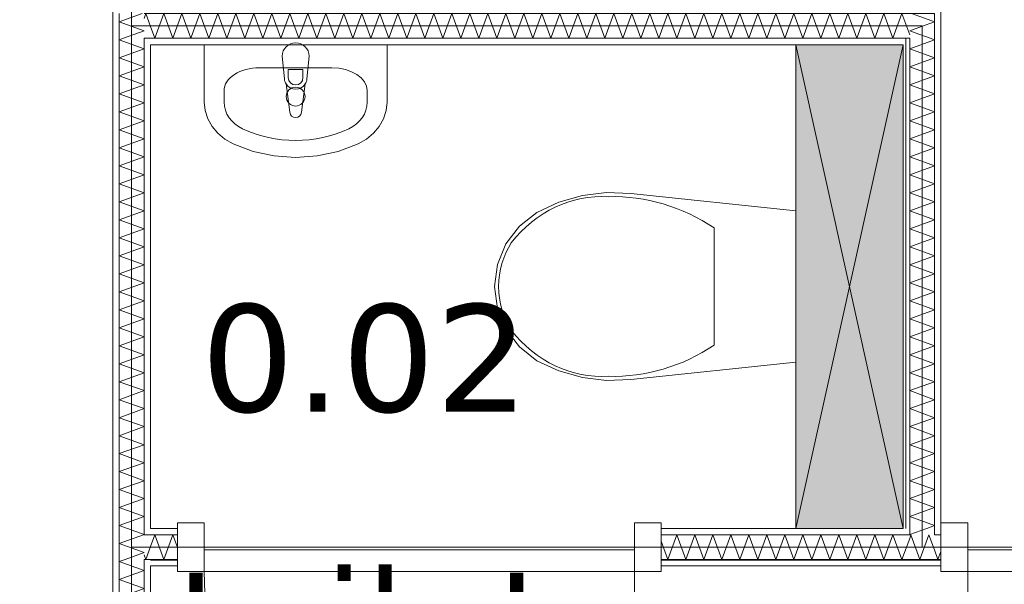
# Model space of a CAD drawing. Header units: millimetres. Extents: x -14925 to 266687, y -3550 to 35834.
# Tile 206 of 256: x 143326 to 145157, y 6655 to 7706. Entities that reach past the tile are written whole.
import ezdxf
from ezdxf.enums import TextEntityAlignment as Align

# ---------------------------------------------------------------- set-up
doc = ezdxf.new("R2010")
doc.units = ezdxf.units.MM
doc.header["$MEASUREMENT"] = 0
for name, color, linetype in [('New_22 C Binnenwanden', 7, 'Continuous'), ('New_22 C Binnenwanden Deuren', 7, 'Continuous'), ('New_22 C Binnenwanden Doorsnede-arcering', 7, 'Continuous'), ('New_22 C Binnenwanden Laagscheidingslijnen', 7, 'Continuous'), ('New_74 Sanitair', 7, 'Continuous'), ('New_74 Sanitair 2D arcering', 7, 'Continuous'), ('New_Z Gebruiksopp', 7, 'Continuous'), ('New_Z Gebruiksopp Zone omranding', 7, 'Continuous'), ('New_Z Gebruiksopp Zone tekst', 7, 'Continuous')]:
    doc.layers.add(name, color=color, linetype=linetype)
doc.styles.add('GENERATED_STYLE_1', font='verdana.ttf')
doc.styles.add('GENERATED_STYLE_2', font='verdana.ttf')
pattern_1 = [(180, (120873.91, 0), (0, 100), [])]
pattern_2 = [(90, (120873.91, 0), (-100, 0), [])]
pattern_3 = [(0, (120873.91, 0), (0, 100), [])]
pattern_4 = [(270, (120873.91, 0), (100, 0), [])]

# ---------------------------------------------------------------- blocks, each defined once
blk = doc.blocks.new('toilet_0.02_136_1', base_point=(143967.7, 7309))
at = {"layer": 'New_Z Gebruiksopp Zone tekst', "color": 2, "lineweight": 0}
for tag, style, p in [('DUMMY_941', 'GENERATED_STYLE_1', (143967.7, 7246.9)), ('DUMMY_942', 'GENERATED_STYLE_2', (143967.7, 6749.7))]:
    blk.add_attdef(tag, text='', height=200, dxfattribs=dict(at, style=style)).set_placement(p, align=Align.TOP_LEFT)
for tag, style, p in [('ROOM_NUMBER', 'GENERATED_STYLE_1', (143967.7, 7176.2)), ('ROOM_NAME', 'GENERATED_STYLE_2', (143967.7, 6683.8))]:
    blk.add_attdef(tag, text='', height=200, dxfattribs=dict(at, style=style)).set_placement(p, align=Align.TOP_CENTER)
blk = doc.blocks.new('Inbouwreservoir 26 KM[139]_1', base_point=(144968.9, 7659))
at = {"layer": 'New_74 Sanitair 2D arcering', "linetype": 'Continuous', "lineweight": 0, "true_color": 0xffffff}
blk.add_hatch(color=7, dxfattribs=at).paths.add_polyline_path([(144968.9, 7659), (144768.9, 7659), (144768.9, 6759), (144968.9, 6759)])
at = {"layer": 'New_74 Sanitair', "color": 7, "linetype": 'Continuous', "lineweight": 0}
for p, q in [((144968.9, 7659), (144768.9, 6759)), ((144768.9, 7659), (144968.9, 6759))]:
    blk.add_line(p, q, dxfattribs=at)
at = {"layer": 'New_74 Sanitair', "color": 7, "linetype": 'Continuous', "lineweight": 0, "flags": 128}
blk.add_lwpolyline([(144968.9, 7659), (144968.9, 6759), (144768.9, 6759), (144768.9, 7659)], close=True, dxfattribs=at)
blk = doc.blocks.new('Toilet 26[140]_1', base_point=(144768.9, 7209))
at = {"layer": 'New_74 Sanitair', "color": 7, "linetype": 'Continuous', "lineweight": 0}
for p, q in [((144617.5, 7317.9), (144617.5, 7209)), ((144617.5, 7209), (144617.5, 7100.1))]:
    blk.add_line(p, q, dxfattribs=at)
at = {"layer": 'New_74 Sanitair', "color": 7, "linetype": 'Continuous', "lineweight": 0, "flags": 128}
blk.add_lwpolyline([(144372.2, 7039.6), (144328.6, 7052), (144287.6, 7071), (144255, 7096.6), (144230.1, 7129.6), (144214.3, 7168), (144208.9, 7209), (144214.3, 7250), (144230.1, 7288.4), (144255, 7321.4), (144287.6, 7347), (144328.6, 7366), (144372.2, 7378.4), (144417.1, 7383.9), (144462.3, 7382.3), (144768.9, 7350), (144768.9, 7068), (144462.3, 7035.7), (144417.1, 7034.1)], close=True, dxfattribs=at)
at = {"layer": 'New_74 Sanitair', "color": 7, "linetype": 'Continuous', "lineweight": 0}
for centre, major_axis, start_param, end_param in [((144408.1, 7119.5), (0, 256.9), 6.227458, 7.128046), ((144429.5, 6950.9), (0, 425.3), 5.753783, 6.306803), ((144337.7, 7208.2), (0, 138.5), 0.938292, 1.564935), ((144337.7, 7209.8), (0, 138.5), 1.576657, 2.203301), ((144408.1, 7298.5), (0, 256.9), 2.296735, 3.197324), ((144429.5, 7467.1), (0, 425.3), 3.117977, 3.670997)]:
    blk.add_ellipse(centre, major_axis=major_axis, ratio=0.875546, start_param=start_param, end_param=end_param, dxfattribs=at)
blk = doc.blocks.new('Wasbak 26[141]_1', base_point=(143838.9, 7659))
at = {"layer": 'New_74 Sanitair', "color": 7, "linetype": 'Continuous', "lineweight": 0}
for p, q in [((143906.2, 7615.9), (143771.6, 7615.9)), ((143825.3, 7597.7), (143825.3, 7612.5)), ((143825.3, 7612.5), (143852.5, 7612.5)), ((143852.5, 7612.5), (143852.5, 7597.7)), ((143705.9, 7573.5), (143705.9, 7552.1)), ((143972, 7573.5), (143972, 7552.1))]:
    blk.add_line(p, q, dxfattribs=at)
at = {"layer": 'New_74 Sanitair', "color": 7, "linetype": 'Continuous', "lineweight": 0, "flags": 128}
blk.add_lwpolyline([(143668.9, 7659), (143668.9, 7552.1), (143670.5, 7536.4), (143675.4, 7521.1), (143683.4, 7506.9), (143694.1, 7494.1), (143707.4, 7483.1), (143722.6, 7474.4), (143759.6, 7460.4), (143798.7, 7451.9), (143838.9, 7449), (143879.1, 7451.9), (143918.2, 7460.4), (143955.2, 7474.4), (143970.5, 7483.1), (143983.7, 7494.1), (143994.5, 7506.9), (144002.4, 7521.1), (144007.3, 7536.4), (144008.9, 7552.1), (144008.9, 7659)], close=True, dxfattribs=at)
blk.add_lwpolyline([(143813.9, 7637.5), (143817.9, 7595.5, 0.12102), (143821.2, 7586), (143827.8, 7533.1, 0.882566), (143850, 7533.1), (143856.6, 7586, 0.12102), (143859.9, 7595.5), (143863.9, 7637.5, 1)], format="xyb", close=True, dxfattribs=at)
at = {"layer": 'New_74 Sanitair', "color": 7, "linetype": 'Continuous', "lineweight": 0}
blk.add_circle((143838.9, 7562.3), 17.5, dxfattribs=at)
for centre, radius, start, end in [((143838.9, 7597.4), 21.1, 212.771, 327.229), ((143838.9, 7597.7), 13.6, 180, 0)]:
    blk.add_arc(centre, radius, start, end, dxfattribs=at)
for centre, major_axis, ratio, start_param, end_param in [((143771.6, 7573.5), (65.8, 0), 0.645355, 1.570796, 3.141593), ((143906.2, 7573.5), (65.8, 0), 0.645355, 0, 1.570796), ((143771.6, 7552.1), (65.7, 0), 0.860963, 3.141593, 4.215414), ((143906.3, 7552.1), (65.7, 0), 0.860963, 5.209364, 6.283185), ((143838.9, 7659), (207, 0), 0.860963, 4.215414, 5.209364)]:
    blk.add_ellipse(centre, major_axis=major_axis, ratio=ratio, start_param=start_param, end_param=end_param, dxfattribs=at)
blk = doc.blocks.new('*X3132', base_point=(120873.9, 0))
at = {"layer": 'New_22 C Binnenwanden Doorsnede-arcering', "color": 7, "linetype": 'Continuous', "lineweight": 0}
for p in [(143568.9, 6725), (143556.9, 6710)]:
    blk.add_line(p, (143560.2, 6701), dxfattribs=at)
blk = doc.blocks.new('*X3133', base_point=(120873.9, 0))
at = {"layer": 'New_22 C Binnenwanden Doorsnede-arcering', "color": 7, "linetype": 'Continuous', "lineweight": 0}
for p in [(145026.9, 6719.2), (145038.9, 6715.8)]:
    blk.add_line(p, (145033.5, 6701), dxfattribs=at)
blk = doc.blocks.new('*X3135', base_point=(120873.9, 0))
at = {"layer": 'New_22 C Binnenwanden Doorsnede-arcering', "color": 7, "linetype": 'Continuous', "lineweight": 0}
for p, q in [((144983.3, 6747), (144980.9, 6740.4)), ((144983.3, 6747), (145000, 6701)), ((145016.8, 6747), (145000, 6701)), ((145016.8, 6747), (145026.9, 6719.2))]:
    blk.add_line(p, q, dxfattribs=at)
blk = doc.blocks.new('*X3136', base_point=(120873.9, 0))
at = {"layer": 'New_22 C Binnenwanden Doorsnede-arcering', "color": 7, "linetype": 'Continuous', "lineweight": 0}
for p, q in [((143576.9, 6747), (143568.9, 6725)), ((143576.9, 6747), (143593.7, 6701)), ((143610.4, 6747), (143593.7, 6701)), ((143610.4, 6747), (143618.9, 6723.6))]:
    blk.add_line(p, q, dxfattribs=at)
blk = doc.blocks.new('*X3137', base_point=(120873.9, 0))
at = {"layer": 'New_22 C Binnenwanden Doorsnede-arcering', "color": 7, "linetype": 'Continuous', "lineweight": 0}
for p, q in [((144548, 6747), (144531.2, 6701)), ((144548, 6747), (144564.7, 6701)), ((144581.5, 6747), (144564.7, 6701)), ((144581.5, 6747), (144598.2, 6701)), ((144615, 6747), (144598.2, 6701)), ((144615, 6747), (144631.7, 6701)), ((144648.4, 6747), (144631.7, 6701)), ((144648.4, 6747), (144665.2, 6701)), ((144681.9, 6747), (144665.2, 6701)), ((144681.9, 6747), (144698.7, 6701)), ((144715.4, 6747), (144698.7, 6701)), ((144715.4, 6747), (144732.2, 6701)), ((144748.9, 6747), (144732.2, 6701)), ((144748.9, 6747), (144765.6, 6701)), ((144782.4, 6747), (144765.6, 6701)), ((144782.4, 6747), (144799.1, 6701)), ((144815.9, 6747), (144799.1, 6701)), ((144815.9, 6747), (144832.6, 6701)), ((144849.4, 6747), (144832.6, 6701)), ((144849.4, 6747), (144866.1, 6701)), ((144882.8, 6747), (144866.1, 6701)), ((144882.8, 6747), (144899.6, 6701)), ((144916.3, 6747), (144899.6, 6701)), ((144916.3, 6747), (144933.1, 6701)), ((144949.8, 6747), (144933.1, 6701)), ((144949.8, 6747), (144966.6, 6701)), ((144980.9, 6740.4), (144966.6, 6701)), ((144518.9, 6734.9), (144531.2, 6701))]:
    blk.add_line(p, q, dxfattribs=at)
blk = doc.blocks.new('D1 bl 26[192]_1', base_point=(120873.9, 0))
at = {"layer": 'New_22 C Binnenwanden Deuren', "color": 7, "linetype": 'Continuous', "lineweight": 0}
for p, q in [((145088.9, 6769), (145038.9, 6769)), ((145038.9, 6769), (145038.9, 6679)), ((145038.9, 6759), (145038.9, 6747)), ((145088.9, 6679), (145088.9, 6769)), ((145938.9, 6769), (145888.9, 6769)), ((145888.9, 6769), (145888.9, 6679)), ((145938.9, 6679), (145938.9, 6769)), ((145938.9, 6759), (145938.9, 6747)), ((145038.9, 6747), (145038.9, 6701)), ((145938.9, 6747), (145938.9, 6701)), ((145088.9, 6679), (145088.9, 6719)), ((145088.9, 6719), (145888.9, 6719)), ((145888.9, 6719), (145888.9, 6679)), ((145038.9, 6701), (145038.9, 6689)), ((145938.9, 6701), (145938.9, 6689)), ((145038.9, 6679), (145088.9, 6679)), ((145088.9, 6679), (145088.9, 5879)), ((145888.9, 6679), (145088.9, 6679)), ((145888.9, 6679), (145938.9, 6679))]:
    blk.add_line(p, q, dxfattribs=at)
blk.add_arc((145088.9, 6679), 800, 270, 0, dxfattribs=at)
blk = doc.blocks.new('D1 bl 26[193]_1', base_point=(120873.9, 0))
at = {"layer": 'New_22 C Binnenwanden Deuren', "color": 7, "linetype": 'Continuous', "lineweight": 0}
for p, q in [((143618.9, 6769), (143668.9, 6769)), ((143618.9, 6679), (143618.9, 6769)), ((143618.9, 6759), (143618.9, 6747)), ((143668.9, 6769), (143668.9, 6679)), ((144468.9, 6679), (144468.9, 6769)), ((144468.9, 6769), (144518.9, 6769)), ((144518.9, 6769), (144518.9, 6679)), ((144518.9, 6759), (144518.9, 6747)), ((143618.9, 6747), (143618.9, 6701)), ((144518.9, 6747), (144518.9, 6701)), ((144468.9, 6719), (143668.9, 6719)), ((143668.9, 6719), (143668.9, 6679)), ((144468.9, 6679), (144468.9, 6719)), ((143618.9, 6701), (143618.9, 6689)), ((144518.9, 6701), (144518.9, 6689)), ((143668.9, 6679), (143618.9, 6679)), ((143668.9, 6679), (144468.9, 6679)), ((144468.9, 6679), (144468.9, 5879)), ((144518.9, 6679), (144468.9, 6679))]:
    blk.add_line(p, q, dxfattribs=at)
blk.add_arc((144468.9, 6679), 800, 180, 270, dxfattribs=at)
blk = doc.blocks.new('Wall_483_1', base_point=(148248.9, 6724))
at = {"layer": 'New_22 C Binnenwanden Doorsnede-arcering', "linetype": 'Continuous', "lineweight": 0, "true_color": 0x000000}
h = blk.add_hatch(dxfattribs=at)
h.set_pattern_fill('325_Houtachtig_plaatmate_E0', color=18, style=0, pattern_type=2)
h.set_pattern_definition(pattern_1)
h.paths.add_polyline_path([(143568.9, 6759), (143568.9, 6747), (143618.9, 6747), (143618.9, 6759)])
h = blk.add_hatch(dxfattribs=at)
h.set_pattern_fill('325_Houtachtig_plaatmate_E0', color=18, style=0, pattern_type=2)
h.set_pattern_definition(pattern_1)
h.paths.add_polyline_path([(144518.9, 6747), (144968.9, 6747), (144968.9, 6759), (144518.9, 6759)])
h = blk.add_hatch(dxfattribs=at)
h.set_pattern_fill('325_Houtachtig_plaatmate_E0', color=18, style=0, pattern_type=2)
h.set_pattern_definition(pattern_1)
h.paths.add_polyline_path([(144968.9, 6747), (144980.9, 6747), (144980.9, 6759), (144968.9, 6759)])
h = blk.add_hatch(dxfattribs=at)
h.set_pattern_fill('325_Houtachtig_plaatmate_E0', color=18, style=0, pattern_type=2)
h.set_pattern_definition(pattern_1)
h.paths.add_polyline_path([(145026.9, 6747), (145038.9, 6747), (145038.9, 6759), (145026.9, 6759)])
h = blk.add_hatch(dxfattribs=at)
h.set_pattern_fill('325_Houtachtig_plaatmate_E0', color=18, style=0, pattern_type=2)
h.set_pattern_definition(pattern_1)
h.paths.add_polyline_path([(143568.9, 6689), (143618.9, 6689), (143618.9, 6701), (143568.9, 6701)])
h = blk.add_hatch(dxfattribs=at)
h.set_pattern_fill('325_Houtachtig_plaatmate_E0', color=18, style=0, pattern_type=2)
h.set_pattern_definition(pattern_1)
h.paths.add_polyline_path([(145038.9, 6701), (144518.9, 6701), (144518.9, 6689), (145038.9, 6689)])
at = {"layer": 'New_22 C Binnenwanden', "color": 1, "linetype": 'Continuous', "lineweight": 0}
for p, q in [((143618.9, 6759), (143618.9, 6747)), ((144518.9, 6759), (144518.9, 6747)), ((145038.9, 6759), (145038.9, 6747)), ((143618.9, 6747), (143618.9, 6701)), ((144518.9, 6747), (144518.9, 6701)), ((145038.9, 6747), (145038.9, 6701)), ((143618.9, 6701), (143618.9, 6689)), ((144518.9, 6701), (144518.9, 6689)), ((145038.9, 6701), (145038.9, 6689))]:
    blk.add_line(p, q, dxfattribs=at)
at = {"layer": 'New_22 C Binnenwanden', "color": 1, "linetype": 'Continuous', "lineweight": 0, "flags": 128}
for points in [[(143618.9, 6759), (143568.9, 6759)], [(144968.9, 6759), (144518.9, 6759)], [(143568.9, 6689), (143618.9, 6689)], [(144518.9, 6689), (145038.9, 6689)]]:
    blk.add_lwpolyline(points, dxfattribs=at)
at = {"layer": 'New_22 C Binnenwanden Laagscheidingslijnen', "color": 1, "linetype": 'Continuous', "lineweight": 0}
for p, q in [((144980.9, 6759), (144980.9, 6747)), ((145026.9, 6747), (145026.9, 6759)), ((143568.9, 6747), (143556.9, 6747)), ((143618.9, 6747), (143568.9, 6747)), ((144980.9, 6747), (144518.9, 6747)), ((145038.9, 6747), (145026.9, 6747)), ((143556.9, 6701), (143568.9, 6701)), ((143618.9, 6701), (143568.9, 6701)), ((145038.9, 6701), (144518.9, 6701))]:
    blk.add_line(p, q, dxfattribs=at)
at = {"layer": 'New_22 C Binnenwanden', "color": 1, "lineweight": 0}
for name in ['*X3136', '*X3137', '*X3135', '*X3132', '*X3133']:
    blk.add_blockref(name, (120873.9, 0), dxfattribs=at)
at = {"layer": 'New_22 C Binnenwanden Deuren', "color": 7, "linetype": 'Continuous', "lineweight": 0}
for name in ['D1 bl 26[193]_1', 'D1 bl 26[192]_1']:
    blk.add_blockref(name, (120873.9, 0), dxfattribs=at)
blk = doc.blocks.new('*X3141', base_point=(120873.9, 0))
at = {"layer": 'New_22 C Binnenwanden Doorsnede-arcering', "color": 7, "linetype": 'Continuous', "lineweight": 0}
for p, q in [((145015.6, 7705.7), (144984.6, 7717)), ((145002.7, 7692.8), (144980.9, 7684.9)), ((144991.1, 7681.2), (144980.9, 7684.9))]:
    blk.add_line(p, q, dxfattribs=at)
blk = doc.blocks.new('*X3142', base_point=(120873.9, 0))
at = {"layer": 'New_22 C Binnenwanden Doorsnede-arcering', "color": 7, "linetype": 'Continuous', "lineweight": 0}
for p in [(145013.1, 6759), (144981.7, 6747)]:
    blk.add_line(p, (144980.9, 6747.3), dxfattribs=at)
blk = doc.blocks.new('*X3143', base_point=(120873.9, 0))
at = {"layer": 'New_22 C Binnenwanden Doorsnede-arcering', "color": 7, "linetype": 'Continuous', "lineweight": 0}
for p, q in [((145026.9, 7668.1), (144980.9, 7651.4)), ((145026.9, 7668.1), (145019, 7671)), ((145026.9, 7634.6), (144980.9, 7651.4)), ((145026.9, 7634.6), (144980.9, 7617.9)), ((145026.9, 7601.2), (144980.9, 7617.9)), ((145026.9, 7601.2), (144980.9, 7584.4)), ((145026.9, 7567.7), (144980.9, 7584.4)), ((145026.9, 7567.7), (144980.9, 7550.9)), ((145026.9, 7534.2), (144980.9, 7550.9)), ((145026.9, 7534.2), (144980.9, 7517.4)), ((145026.9, 7500.7), (144980.9, 7517.4)), ((145026.9, 7500.7), (144980.9, 7484)), ((145026.9, 7467.2), (144980.9, 7484)), ((145026.9, 7467.2), (144980.9, 7450.5)), ((145026.9, 7433.7), (144980.9, 7450.5)), ((145026.9, 7433.7), (144980.9, 7417)), ((145026.9, 7400.2), (144980.9, 7417)), ((145026.9, 7400.2), (144980.9, 7383.5)), ((145026.9, 7366.8), (144980.9, 7383.5)), ((145026.9, 7366.8), (144980.9, 7350)), ((145026.9, 7333.3), (144980.9, 7350)), ((145026.9, 7333.3), (144980.9, 7316.5)), ((145026.9, 7299.8), (144980.9, 7316.5)), ((145026.9, 7299.8), (144980.9, 7283)), ((145026.9, 7266.3), (144980.9, 7283)), ((145026.9, 7266.3), (144980.9, 7249.6)), ((145026.9, 7232.8), (144980.9, 7249.6)), ((145026.9, 7232.8), (144980.9, 7216.1)), ((145026.9, 7199.3), (144980.9, 7216.1)), ((145026.9, 7199.3), (144980.9, 7182.6)), ((145026.9, 7165.8), (144980.9, 7182.6)), ((145026.9, 7165.8), (144980.9, 7149.1)), ((145026.9, 7132.4), (144980.9, 7149.1)), ((145026.9, 7132.4), (144980.9, 7115.6)), ((145026.9, 7098.9), (144980.9, 7115.6)), ((145026.9, 7098.9), (144980.9, 7082.1)), ((145026.9, 7065.4), (144980.9, 7082.1)), ((145026.9, 7065.4), (144980.9, 7048.6)), ((145026.9, 7031.9), (144980.9, 7048.6)), ((145026.9, 7031.9), (144980.9, 7015.2)), ((145026.9, 6998.4), (144980.9, 7015.2)), ((145026.9, 6998.4), (144980.9, 6981.7)), ((145026.9, 6964.9), (144980.9, 6981.7)), ((145026.9, 6964.9), (144980.9, 6948.2)), ((145026.9, 6931.4), (144980.9, 6948.2)), ((145026.9, 6931.4), (144980.9, 6914.7)), ((145026.9, 6898), (144980.9, 6914.7)), ((145026.9, 6898), (144980.9, 6881.2)), ((145026.9, 6864.5), (144980.9, 6881.2)), ((145026.9, 6864.5), (144980.9, 6847.7)), ((145026.9, 6831), (144980.9, 6847.7)), ((145026.9, 6831), (144980.9, 6814.3)), ((145026.9, 6797.5), (144980.9, 6814.3)), ((145026.9, 6797.5), (144980.9, 6780.8)), ((145026.9, 6764), (144980.9, 6780.8)), ((145026.9, 6764), (145013.1, 6759))]:
    blk.add_line(p, q, dxfattribs=at)
blk = doc.blocks.new('*X3144', base_point=(120873.9, 0))
at = {"layer": 'New_22 C Binnenwanden Doorsnede-arcering', "color": 7, "linetype": 'Continuous', "lineweight": 0}
for p, q in [((145026.9, 7701.6), (145002.7, 7692.8)), ((145026.9, 7701.6), (145015.6, 7705.7)), ((145019, 7671), (144991.1, 7681.2))]:
    blk.add_line(p, q, dxfattribs=at)
blk = doc.blocks.new('Wall_484_1', base_point=(145003.9, 7694))
at = {"layer": 'New_22 C Binnenwanden Doorsnede-arcering', "linetype": 'Continuous', "lineweight": 0, "true_color": 0x000000}
h = blk.add_hatch(dxfattribs=at)
h.set_pattern_fill('325_Houtachtig_plaatmate_E0', color=18, style=0, pattern_type=2)
h.set_pattern_definition(pattern_2)
h.paths.add_polyline_path([(145026.9, 7729), (145026.9, 7717), (145038.9, 7729)])
h = blk.add_hatch(dxfattribs=at)
h.set_pattern_fill('325_Houtachtig_plaatmate_E0', color=18, style=0, pattern_type=2)
h.set_pattern_definition(pattern_2)
h.paths.add_polyline_path([(145026.9, 7717), (145038.9, 7717), (145038.9, 7729)])
h = blk.add_hatch(dxfattribs=at)
h.set_pattern_fill('325_Houtachtig_plaatmate_E0', color=18, style=0, pattern_type=2)
h.set_pattern_definition(pattern_2)
h.paths.add_polyline_path([(145026.9, 7717), (145026.9, 6759), (145038.9, 6759), (145038.9, 7717)])
h = blk.add_hatch(dxfattribs=at)
h.set_pattern_fill('325_Houtachtig_plaatmate_E0', color=18, style=0, pattern_type=2)
h.set_pattern_definition(pattern_2)
h.paths.add_polyline_path([(144968.9, 7671), (144968.9, 7659), (144980.9, 7671)])
h = blk.add_hatch(dxfattribs=at)
h.set_pattern_fill('325_Houtachtig_plaatmate_E0', color=18, style=0, pattern_type=2)
h.set_pattern_definition(pattern_2)
h.paths.add_polyline_path([(144968.9, 7659), (144980.9, 7659), (144980.9, 7671)])
h = blk.add_hatch(dxfattribs=at)
h.set_pattern_fill('325_Houtachtig_plaatmate_E0', color=18, style=0, pattern_type=2)
h.set_pattern_definition(pattern_2)
h.paths.add_polyline_path([(144968.9, 7659), (144968.9, 6759), (144980.9, 6759), (144980.9, 7659)])
at = {"layer": 'New_22 C Binnenwanden', "color": 1, "linetype": 'Continuous', "lineweight": 0, "flags": 128}
for points in [[(145038.9, 7729), (145026.9, 7729)], [(145038.9, 6759), (145038.9, 7729)], [(144968.9, 7659), (144968.9, 6759)]]:
    blk.add_lwpolyline(points, dxfattribs=at)
at = {"layer": 'New_22 C Binnenwanden Laagscheidingslijnen', "color": 1, "linetype": 'Continuous', "lineweight": 0}
for p, q in [((145026.9, 7717), (144980.9, 7717)), ((145026.9, 7671), (145026.9, 7717)), ((144980.9, 7671), (144968.9, 7671)), ((144980.9, 7659), (144980.9, 7671)), ((144980.9, 6759), (144980.9, 7659)), ((145026.9, 6759), (145026.9, 7671)), ((144980.9, 6759), (144980.9, 6747)), ((145026.9, 6747), (145026.9, 6759))]:
    blk.add_line(p, q, dxfattribs=at)
at = {"layer": 'New_22 C Binnenwanden', "color": 1, "lineweight": 0}
for name in ['*X3141', '*X3144', '*X3143', '*X3142']:
    blk.add_blockref(name, (120873.9, 0), dxfattribs=at)
blk = doc.blocks.new('*X3146', base_point=(120873.9, 0))
at = {"layer": 'New_22 C Binnenwanden Doorsnede-arcering', "color": 7, "linetype": 'Continuous', "lineweight": 0}
for p in [(143556.9, 7708), (143568.9, 7693)]:
    blk.add_line(p, (143560.2, 7717), dxfattribs=at)
blk = doc.blocks.new('*X3147', base_point=(120873.9, 0))
at = {"layer": 'New_22 C Binnenwanden Doorsnede-arcering', "color": 7, "linetype": 'Continuous', "lineweight": 0}
for p, q in [((143576.9, 7671), (143593.7, 7717)), ((143610.4, 7671), (143593.7, 7717)), ((143610.4, 7671), (143627.1, 7717)), ((143643.9, 7671), (143627.1, 7717)), ((143643.9, 7671), (143660.6, 7717)), ((143677.4, 7671), (143660.6, 7717)), ((143677.4, 7671), (143694.1, 7717)), ((143710.9, 7671), (143694.1, 7717)), ((143710.9, 7671), (143727.6, 7717)), ((143744.3, 7671), (143727.6, 7717)), ((143744.3, 7671), (143761.1, 7717)), ((143777.8, 7671), (143761.1, 7717)), ((143777.8, 7671), (143794.6, 7717)), ((143811.3, 7671), (143794.6, 7717)), ((143811.3, 7671), (143828.1, 7717)), ((143844.8, 7671), (143828.1, 7717)), ((143844.8, 7671), (143861.5, 7717)), ((143878.3, 7671), (143861.5, 7717)), ((143878.3, 7671), (143895, 7717)), ((143911.8, 7671), (143895, 7717)), ((143911.8, 7671), (143928.5, 7717)), ((143945.3, 7671), (143928.5, 7717)), ((143945.3, 7671), (143962, 7717)), ((143978.7, 7671), (143962, 7717)), ((143978.7, 7671), (143995.5, 7717)), ((144012.2, 7671), (143995.5, 7717)), ((144012.2, 7671), (144029, 7717)), ((144045.7, 7671), (144029, 7717)), ((144045.7, 7671), (144062.5, 7717)), ((144079.2, 7671), (144062.5, 7717)), ((144079.2, 7671), (144095.9, 7717)), ((144112.7, 7671), (144095.9, 7717)), ((144112.7, 7671), (144129.4, 7717)), ((144146.2, 7671), (144129.4, 7717)), ((144146.2, 7671), (144162.9, 7717)), ((144179.7, 7671), (144162.9, 7717)), ((144179.7, 7671), (144196.4, 7717)), ((144213.1, 7671), (144196.4, 7717)), ((144213.1, 7671), (144229.9, 7717)), ((144246.6, 7671), (144229.9, 7717)), ((144246.6, 7671), (144263.4, 7717)), ((144280.1, 7671), (144263.4, 7717)), ((144280.1, 7671), (144296.8, 7717)), ((144313.6, 7671), (144296.8, 7717)), ((144313.6, 7671), (144330.3, 7717)), ((144347.1, 7671), (144330.3, 7717)), ((144347.1, 7671), (144363.8, 7717)), ((144380.6, 7671), (144363.8, 7717)), ((144380.6, 7671), (144397.3, 7717)), ((144414, 7671), (144397.3, 7717)), ((144414, 7671), (144430.8, 7717)), ((144447.5, 7671), (144430.8, 7717)), ((144447.5, 7671), (144464.3, 7717)), ((144481, 7671), (144464.3, 7717)), ((144481, 7671), (144497.8, 7717)), ((144514.5, 7671), (144497.8, 7717)), ((144514.5, 7671), (144531.2, 7717)), ((144548, 7671), (144531.2, 7717)), ((144548, 7671), (144564.7, 7717)), ((144581.5, 7671), (144564.7, 7717)), ((144581.5, 7671), (144598.2, 7717)), ((144615, 7671), (144598.2, 7717)), ((144615, 7671), (144631.7, 7717)), ((144648.4, 7671), (144631.7, 7717)), ((144648.4, 7671), (144665.2, 7717)), ((144681.9, 7671), (144665.2, 7717)), ((144681.9, 7671), (144698.7, 7717)), ((144715.4, 7671), (144698.7, 7717)), ((144715.4, 7671), (144732.2, 7717)), ((144748.9, 7671), (144732.2, 7717)), ((144748.9, 7671), (144765.6, 7717)), ((144782.4, 7671), (144765.6, 7717)), ((144782.4, 7671), (144799.1, 7717)), ((144815.9, 7671), (144799.1, 7717)), ((144815.9, 7671), (144832.6, 7717)), ((144849.4, 7671), (144832.6, 7717)), ((144849.4, 7671), (144866.1, 7717)), ((144882.8, 7671), (144866.1, 7717)), ((144882.8, 7671), (144899.6, 7717)), ((144916.3, 7671), (144899.6, 7717)), ((144916.3, 7671), (144933.1, 7717)), ((144949.8, 7671), (144933.1, 7717)), ((144949.8, 7671), (144966.6, 7717)), ((144980.9, 7677.6), (144966.6, 7717)), ((143576.9, 7671), (143568.9, 7693))]:
    blk.add_line(p, q, dxfattribs=at)
blk = doc.blocks.new('Wall_485_1', base_point=(145003.9, 7694))
at = {"layer": 'New_22 C Binnenwanden Doorsnede-arcering', "linetype": 'Continuous', "lineweight": 0, "true_color": 0x000000}
h = blk.add_hatch(dxfattribs=at)
h.set_pattern_fill('325_Houtachtig_plaatmate_E0', color=18, style=0, pattern_type=2)
h.set_pattern_definition(pattern_3)
h.paths.add_polyline_path([(145026.9, 7729), (143568.9, 7729), (143568.9, 7717), (145026.9, 7717)])
h = blk.add_hatch(dxfattribs=at)
h.set_pattern_fill('325_Houtachtig_plaatmate_E0', color=18, style=0, pattern_type=2)
h.set_pattern_definition(pattern_3)
h.paths.add_polyline_path([(144968.9, 7671), (143568.9, 7671), (143568.9, 7659), (144968.9, 7659)])
at = {"layer": 'New_22 C Binnenwanden', "color": 1, "linetype": 'Continuous', "lineweight": 0, "flags": 128}
for points in [[(145026.9, 7729), (143568.9, 7729)], [(143568.9, 7659), (144968.9, 7659)]]:
    blk.add_lwpolyline(points, dxfattribs=at)
at = {"layer": 'New_22 C Binnenwanden Laagscheidingslijnen', "color": 1, "linetype": 'Continuous', "lineweight": 0}
for p, q in [((143568.9, 7717), (143556.9, 7717)), ((143568.9, 7717), (144980.9, 7717)), ((145026.9, 7717), (144980.9, 7717)), ((143556.9, 7671), (143568.9, 7671)), ((143568.9, 7671), (144968.9, 7671)), ((144980.9, 7671), (144968.9, 7671))]:
    blk.add_line(p, q, dxfattribs=at)
at = {"layer": 'New_22 C Binnenwanden', "color": 1, "lineweight": 0}
for name in ['*X3146', '*X3147']:
    blk.add_blockref(name, (120873.9, 0), dxfattribs=at)
blk = doc.blocks.new('*X3286', base_point=(120873.9, 0))
at = {"layer": 'New_22 C Binnenwanden Doorsnede-arcering', "color": 7, "linetype": 'Continuous', "lineweight": 0}
for p, q in [((143510.9, 7701.6), (143553.2, 7717)), ((143510.9, 7701.6), (143556.9, 7684.9)), ((143518.8, 7671), (143556.9, 7684.9))]:
    blk.add_line(p, q, dxfattribs=at)
blk = doc.blocks.new('*X3287', base_point=(120873.9, 0))
at = {"layer": 'New_22 C Binnenwanden Doorsnede-arcering', "color": 7, "linetype": 'Continuous', "lineweight": 0}
for p, q in [((143510.9, 7668.1), (143518.8, 7671)), ((143510.9, 7668.1), (143556.9, 7651.4)), ((143510.9, 7634.6), (143556.9, 7651.4)), ((143510.9, 7634.6), (143556.9, 7617.9)), ((143510.9, 7601.2), (143556.9, 7617.9)), ((143510.9, 7601.2), (143556.9, 7584.4)), ((143510.9, 7567.7), (143556.9, 7584.4)), ((143510.9, 7567.7), (143556.9, 7550.9)), ((143510.9, 7534.2), (143556.9, 7550.9)), ((143510.9, 7534.2), (143556.9, 7517.4)), ((143510.9, 7500.7), (143556.9, 7517.4)), ((143510.9, 7500.7), (143556.9, 7484)), ((143510.9, 7467.2), (143556.9, 7484)), ((143510.9, 7467.2), (143556.9, 7450.5)), ((143510.9, 7433.7), (143556.9, 7450.5)), ((143510.9, 7433.7), (143556.9, 7417)), ((143510.9, 7400.2), (143556.9, 7417)), ((143510.9, 7400.2), (143556.9, 7383.5)), ((143510.9, 7366.8), (143556.9, 7383.5)), ((143510.9, 7366.8), (143556.9, 7350)), ((143510.9, 7333.3), (143556.9, 7350)), ((143510.9, 7333.3), (143556.9, 7316.5)), ((143510.9, 7299.8), (143556.9, 7316.5)), ((143510.9, 7299.8), (143556.9, 7283)), ((143510.9, 7266.3), (143556.9, 7283)), ((143510.9, 7266.3), (143556.9, 7249.6)), ((143510.9, 7232.8), (143556.9, 7249.6)), ((143510.9, 7232.8), (143556.9, 7216.1)), ((143510.9, 7199.3), (143556.9, 7216.1)), ((143510.9, 7199.3), (143556.9, 7182.6)), ((143510.9, 7165.8), (143556.9, 7182.6)), ((143510.9, 7165.8), (143556.9, 7149.1)), ((143510.9, 7132.4), (143556.9, 7149.1)), ((143510.9, 7132.4), (143556.9, 7115.6)), ((143510.9, 7098.9), (143556.9, 7115.6)), ((143510.9, 7098.9), (143556.9, 7082.1)), ((143510.9, 7065.4), (143556.9, 7082.1)), ((143510.9, 7065.4), (143556.9, 7048.6)), ((143510.9, 7031.9), (143556.9, 7048.6)), ((143510.9, 7031.9), (143556.9, 7015.2)), ((143510.9, 6998.4), (143556.9, 7015.2)), ((143510.9, 6998.4), (143556.9, 6981.7)), ((143510.9, 6964.9), (143556.9, 6981.7)), ((143510.9, 6964.9), (143556.9, 6948.2)), ((143510.9, 6931.4), (143556.9, 6948.2)), ((143510.9, 6931.4), (143556.9, 6914.7)), ((143510.9, 6898), (143556.9, 6914.7)), ((143510.9, 6898), (143556.9, 6881.2)), ((143510.9, 6864.5), (143556.9, 6881.2)), ((143510.9, 6864.5), (143556.9, 6847.7)), ((143510.9, 6831), (143556.9, 6847.7)), ((143510.9, 6831), (143556.9, 6814.3)), ((143510.9, 6797.5), (143556.9, 6814.3)), ((143510.9, 6797.5), (143556.9, 6780.8)), ((143510.9, 6764), (143556.9, 6780.8)), ((143510.9, 6764), (143556.9, 6747.3)), ((143556.1, 6747), (143556.9, 6747.3))]:
    blk.add_line(p, q, dxfattribs=at)
blk = doc.blocks.new('*X3288', base_point=(120873.9, 0))
at = {"layer": 'New_22 C Binnenwanden Doorsnede-arcering', "color": 7, "linetype": 'Continuous', "lineweight": 0}
for p, q in [((143510.9, 6730.5), (143556.1, 6747)), ((143510.9, 6730.5), (143556.9, 6713.8)), ((143521.8, 6701), (143556.9, 6713.8))]:
    blk.add_line(p, q, dxfattribs=at)
blk = doc.blocks.new('*X3290', base_point=(120873.9, 0))
at = {"layer": 'New_22 C Binnenwanden Doorsnede-arcering', "color": 7, "linetype": 'Continuous', "lineweight": 0}
for p, q in [((143510.9, 6697.1), (143521.8, 6701)), ((143510.9, 6697.1), (143556.9, 6680.3)), ((143510.9, 6663.6), (143556.9, 6680.3)), ((143510.9, 6663.6), (143556.9, 6646.8)), ((143535.4, 6639), (143556.9, 6646.8))]:
    blk.add_line(p, q, dxfattribs=at)
blk = doc.blocks.new('Wall_509_1', base_point=(143533.9, 8825))
at = {"layer": 'New_22 C Binnenwanden Doorsnede-arcering', "linetype": 'Continuous', "lineweight": 0, "true_color": 0x000000}
h = blk.add_hatch(dxfattribs=at)
h.set_pattern_fill('325_Houtachtig_plaatmate_E0', color=18, style=0, pattern_type=2)
h.set_pattern_definition(pattern_4)
h.paths.add_polyline_path([(143498.9, 8825), (143498.9, 6639), (143510.9, 6639), (143510.9, 8825)])
h = blk.add_hatch(dxfattribs=at)
h.set_pattern_fill('325_Houtachtig_plaatmate_E0', color=18, style=0, pattern_type=2)
h.set_pattern_definition(pattern_4)
h.paths.add_polyline_path([(143568.9, 7659), (143568.9, 7671), (143556.9, 7671), (143556.9, 7659)])
h = blk.add_hatch(dxfattribs=at)
h.set_pattern_fill('325_Houtachtig_plaatmate_E0', color=18, style=0, pattern_type=2)
h.set_pattern_definition(pattern_4)
h.paths.add_polyline_path([(143568.9, 6759), (143568.9, 7659), (143556.9, 7659), (143556.9, 6759)])
h = blk.add_hatch(dxfattribs=at)
h.set_pattern_fill('325_Houtachtig_plaatmate_E0', color=18, style=0, pattern_type=2)
h.set_pattern_definition(pattern_4)
h.paths.add_polyline_path([(143568.9, 6747), (143568.9, 6759), (143556.9, 6759), (143556.9, 6747)])
h = blk.add_hatch(dxfattribs=at)
h.set_pattern_fill('325_Houtachtig_plaatmate_E0', color=18, style=0, pattern_type=2)
h.set_pattern_definition(pattern_4)
h.paths.add_polyline_path([(143568.9, 6689), (143568.9, 6701), (143556.9, 6701), (143556.9, 6689)])
h = blk.add_hatch(dxfattribs=at)
h.set_pattern_fill('325_Houtachtig_plaatmate_E0', color=18, style=0, pattern_type=2)
h.set_pattern_definition(pattern_4)
h.paths.add_polyline_path([(143556.9, 6689), (143556.9, 6639), (143568.9, 6639), (143568.9, 6689)])
at = {"layer": 'New_22 C Binnenwanden', "color": 1, "linetype": 'Continuous', "lineweight": 0, "flags": 128}
for points in [[(143498.9, 8825), (143498.9, 6639)], [(143568.9, 6759), (143568.9, 7659)], [(143568.9, 6639), (143568.9, 6689)]]:
    blk.add_lwpolyline(points, dxfattribs=at)
at = {"layer": 'New_22 C Binnenwanden Laagscheidingslijnen', "color": 1, "linetype": 'Continuous', "lineweight": 0}
for p, q in [((143510.9, 7717), (143510.9, 7671)), ((143510.9, 7671), (143510.9, 6747)), ((143556.9, 7671), (143568.9, 7671)), ((143556.9, 7671), (143556.9, 7659)), ((143556.9, 7659), (143556.9, 6759)), ((143556.9, 6759), (143556.9, 6747)), ((143510.9, 6747), (143510.9, 6701)), ((143568.9, 6747), (143556.9, 6747)), ((143510.9, 6701), (143510.9, 6639)), ((143556.9, 6701), (143568.9, 6701)), ((143556.9, 6701), (143556.9, 6689)), ((143556.9, 6689), (143556.9, 6639))]:
    blk.add_line(p, q, dxfattribs=at)
at = {"layer": 'New_22 C Binnenwanden', "color": 1, "lineweight": 0}
for name in ['*X3286', '*X3287', '*X3288', '*X3290']:
    blk.add_blockref(name, (120873.9, 0), dxfattribs=at)

msp = doc.modelspace()

# ---------------------------------------------------------------- linework, layer by layer
at = {"layer": 'New_Z Gebruiksopp Zone omranding', "color": 151, "linetype": 'Continuous', "lineweight": 0, "true_color": 0x94b5eb, "flags": 128}
msp.add_lwpolyline([(141698.9, 4675), (143533.9, 4675), (143533.9, 8825), (141698.9, 8825)], close=True, dxfattribs=at)
at = {"layer": 'New_Z Gebruiksopp Zone omranding', "color": 254, "linetype": 'Continuous', "lineweight": 0, "true_color": 0xe4e3c5, "flags": 128}
msp.add_lwpolyline([(148248.9, 6724), (148248.9, 8825), (143533.9, 8825), (143533.9, 7694), (145003.9, 7694), (145003.9, 6724)], close=True, dxfattribs=at)
at = {"layer": 'New_Z Gebruiksopp Zone omranding', "color": 254, "linetype": 'Continuous', "lineweight": 0, "true_color": 0xd2e9ff, "flags": 128}
msp.add_lwpolyline([(145003.9, 7694), (143533.9, 7694), (143533.9, 6724), (145003.9, 6724)], close=True, dxfattribs=at)
at = {"layer": 'New_Z Gebruiksopp Zone omranding', "color": 254, "linetype": 'Continuous', "lineweight": 0, "true_color": 0xd1c2fc, "flags": 128}
msp.add_lwpolyline([(146979.9, 5060), (148248.9, 5060), (148248.9, 6724), (143533.9, 6724), (143533.9, 5654), (146979.9, 5654)], close=True, dxfattribs=at)

# ---------------------------------------------------------------- block references
at = {"layer": 'New_22 C Binnenwanden', "color": 1, "lineweight": 0}
for name, p in [('Wall_509_1', (143533.9, 8825)), ('Wall_485_1', (145003.9, 7694)), ('Wall_484_1', (145003.9, 7694)), ('Wall_483_1', (148248.9, 6724))]:
    msp.add_blockref(name, p, dxfattribs=at)
at = {"layer": 'New_74 Sanitair', "color": 7, "linetype": 'Continuous', "lineweight": 0}
for name, p in [('Wasbak 26[141]_1', (143838.9, 7659)), ('Inbouwreservoir 26 KM[139]_1', (144968.9, 7659)), ('Toilet 26[140]_1', (144768.9, 7209))]:
    msp.add_blockref(name, p, dxfattribs=at)
at = {"layer": 'New_Z Gebruiksopp', "color": 2, "linetype": 'Continuous', "lineweight": 0}
msp.add_blockref('toilet_0.02_136_1', (143967.7, 7309), dxfattribs=at).add_auto_attribs({'ROOM_NAME': 'toilet', 'ROOM_NUMBER': '0.02'})

doc.saveas('drawing.dxf')
